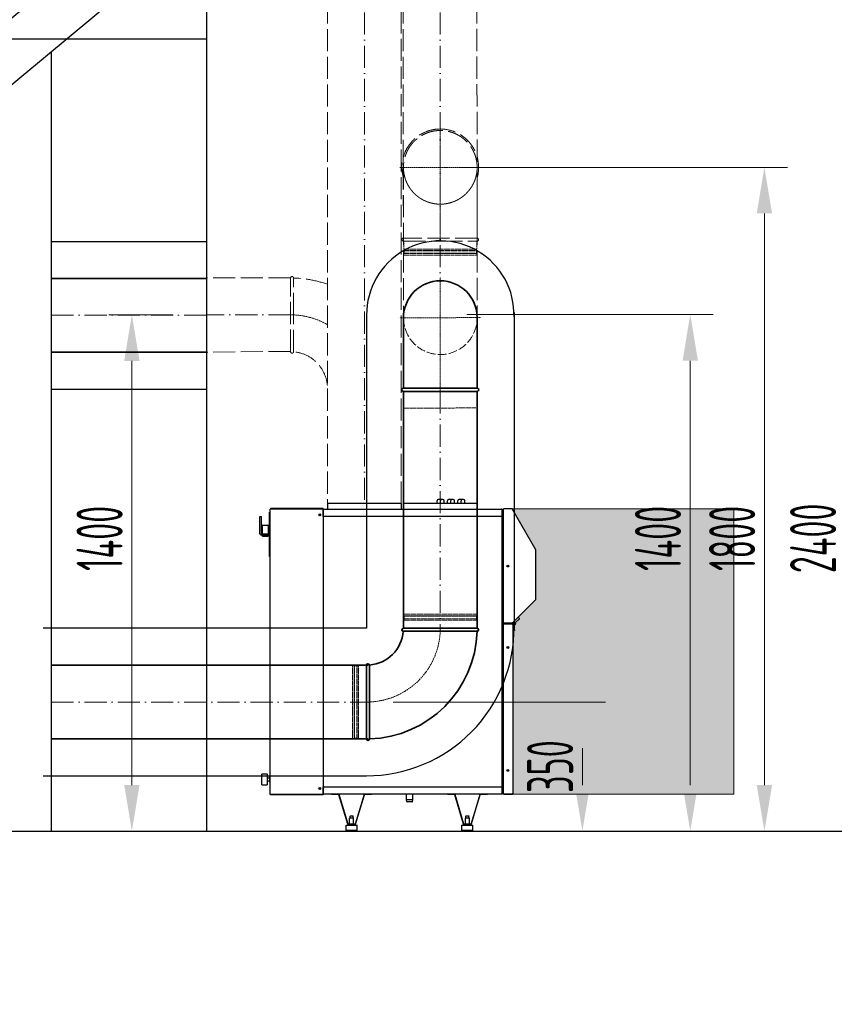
# Model space of a CAD drawing. Header units: millimetres. Extents: x 8221 to 89444, y -105166 to -5578.
# Tile 115 of 118: x 81647 to 83856, y -30358 to -27688. Entities that reach past the tile are written whole.
import ezdxf

# ---------------------------------------------------------------- set-up
doc = ezdxf.new("R2010")
doc.units = ezdxf.units.MM
doc.linetypes.add('ACAD_ISO02W100', pattern=[15, 12, -3])
doc.linetypes.add('ACAD_ISO10W100', pattern=[18, 12, -3, 0, -3])
for name, color, linetype, lineweight in [('UT_KOTY - DIMENZE', 7, 'Continuous', 5), ('VZT_01 SUP (PŘÍVOD) - OBRYS', 5, 'Continuous', 35), ('VZT_02 SUP (PŘÍVOD) - OSA', 5, 'ACAD_ISO10W100', 5), ('VZT_05 ETA (ODVOD) - OBRYS', 6, 'Continuous', 35), ('VZT_06 ETA (ODVOD) - OSA', 6, 'ACAD_ISO10W100', 5), ('VZT_08 ETA (ODVOD) - SKRYTÉ', 6, 'ACAD_ISO02W100', 5), ('VZT_10 ODA (SÁNÍ) - OSA', 3, 'ACAD_ISO10W100', 5), ('VZT_12 ODA (SÁNÍ) - SKRYTÉ', 3, 'ACAD_ISO02W100', 5), ('VZT_13 EHA (VÝFUK) - OBRYS', 14, 'Continuous', 35), ('VZT_14 EHA (VÝFUK) - OSA', 14, 'ACAD_ISO10W100', 5), ('VZT_16 EHA (VÝFUK) - SKRYTÉ', 14, 'ACAD_ISO02W100', 5), ('VZT_21 ZAŘÍZENÍ - OBRYS', 1, 'Continuous', 30), ('VZT_23 ZAŘÍZENÍ - SERVISNÍ PROSTOR', 8, 'Continuous', 5)]:
    doc.layers.add(name, color=color, linetype=linetype, lineweight=lineweight)
doc.layers.add('VZT_07 ETA (ODVOD) - NETISK', color=8, linetype='ACAD_ISO02W100', lineweight=5, plot=False)
doc.layers.add('VZT_15 EHA (VÝFUK) - NETISK', color=8, linetype='ACAD_ISO02W100', lineweight=5, plot=False)
doc.layers.add('VZT_IZOLACE - TEPELNÁ', color=6, linetype='IZOLACE TEPELNA')
doc.styles.add('ISOCP 2.5', font='isocp.shx', dxfattribs={"width": 0.6, "height": 2.5})
doc.styles.get("Standard").update_dxf_attribs({"font": 'arial.ttf'})
doc.linetypes.add('IZOLACE TEPELNA', pattern='A,12.7,-1.5,["T",Standard,S=2.54,R=0,X=0,Y=-1.27],-3', length=17.2)

msp = doc.modelspace()

# ---------------------------------------------------------------- hatches: boundary and pattern name
at = {"layer": 'VZT_23 ZAŘÍZENÍ - SERVISNÍ PROSTOR'}
h = msp.add_hatch(color=256, dxfattribs=at)
h.dxf.hatch_style = 1
h.paths.add_polyline_path([(82984.1, -29788.9), (82984.1, -29323.2), (83046.5, -29260.8), (83046.5, -29125.9), (82984.1, -29014.9), (83584.2, -29014.9), (83584.2, -29788.9)])

# ---------------------------------------------------------------- linework, layer by layer
at = {"color": 8}
for p, q in [((82154.6, -29888.6), (82154.6, -27488.6)), ((82154.6, -27740.8), (81554.9, -27740.8)), ((81732.5, -29888.6), (81732.5, -27775.3)), ((79653.5, -29888.6), (88413.5, -29888.6)), ((79653.5, -29888.6), (88413.5, -29888.6))]:
    msp.add_line(p, q, dxfattribs=at)
msp.add_lwpolyline([(78623.5, -30358.3), (78623.5, -30176.3), (84033.5, -25681.6), (89443.5, -30176.3), (89443.5, -30358.3), (84033.5, -25863.6), (78623.5, -30358.3)], dxfattribs=at)
at = {"layer": 'UT_KOTY - DIMENZE'}
for p, q in [((82837.5, -28088.6), (83729.3, -28088.6)), ((83666.8, -29763.6), (83666.8, -28213.6)), ((82061.9, -28488.6), (81888.4, -28488.6)), ((82859.4, -28488), (83528.1, -28488)), ((81950.9, -29763.6), (81950.9, -28613.6)), ((83465.6, -29763.6), (83465.6, -28613)), ((82659.4, -29538.6), (83235.5, -29538.6)), ((83173, -29763.6), (83173, -29663.6)), ((81900.9, -29888.6), (81888.4, -29888.6)), ((83123, -29888.6), (83110.5, -29888.6)), ((83415.6, -29888.6), (83403.1, -29888.6)), ((83658.6, -29888.6), (83729.3, -29888.6)), ((83836.3, -29888.6), (83823.8, -29888.6))]:
    msp.add_line(p, q, dxfattribs=at)
for points in [[(83645.9, -28213.6), (83687.6, -28213.6), (83666.8, -28088.6)], [(81930.1, -28613.6), (81971.8, -28613.6), (81950.9, -28488.6)], [(83444.8, -28613), (83486.5, -28613), (83465.6, -28488)], [(83152.2, -29663.6), (83193.8, -29663.6), (83173, -29538.6)], [(81930.1, -29763.6), (81971.8, -29763.6), (81950.9, -29888.6)], [(83152.2, -29763.6), (83193.8, -29763.6), (83173, -29888.6)], [(83444.8, -29763.6), (83486.5, -29763.6), (83465.6, -29888.6)], [(83645.9, -29763.6), (83687.6, -29763.6), (83666.8, -29888.6)]]:
    msp.add_solid(points, dxfattribs=at)
at = {"layer": 'VZT_01 SUP (PŘÍVOD) - OBRYS'}
for points in [[(82154.6, -28389.9), (81732.5, -28389.9)], [(82154.6, -28589.9), (81732.5, -28589.9)]]:
    msp.add_lwpolyline(points, dxfattribs=at)
at = {"layer": 'VZT_02 SUP (PŘÍVOD) - OSA', "ltscale": 0.3}
msp.add_line((82381.5, -28488.6), (82381.5, -28488.6), dxfattribs=at)
at = {"layer": 'VZT_02 SUP (PŘÍVOD) - OSA', "ltscale": 5}
msp.add_lwpolyline([(81732.5, -28489.9), (82154.6, -28489.9)], dxfattribs=at)
at = {"layer": 'VZT_02 SUP (PŘÍVOD) - OSA', "ltscale": 0.3}
msp.add_arc((82381.5, -28688.6), 200, 60.0001, 90, dxfattribs=at)
at = {"layer": 'VZT_05 ETA (ODVOD) - OBRYS'}
for p, q in [((82687.5, -29338.6), (82887.5, -29338.6)), ((82787.5, -29346.6), (82887.5, -29346.6)), ((82587.5, -29638.6), (82587.5, -29438.6)), ((82595.5, -29538.5), (82595.5, -29638.6))]:
    msp.add_line(p, q, dxfattribs=at)
for points in [[(82687.5, -28687.3), (82687.5, -28496.3)], [(82887.5, -28687.2), (82887.4, -28496.2)], [(82687.5, -28687.3), (82887.5, -28687.2)], [(82687.5, -28696.3), (82887.5, -28696.2)], [(82687.5, -29338.6), (82687.5, -28696.3)], [(82887.5, -29338.6), (82887.5, -28696.3)], [(82591.5, -29438.6), (81732.5, -29438.6)], [(82591.5, -29638.6), (81732.5, -29638.6)]]:
    msp.add_lwpolyline(points, dxfattribs=at)
for centre, radius, start, end in [((82787.6, -28496.3), 100, 0.0232, 180.0232), ((82687.5, -28691.8), 4.5, 90.0232, 270.0232), ((82887.5, -28691.7), 4.5, 270.0232, 90.0232), ((82687.5, -29342.6), 4, 90, 265.4188), ((82887.5, -29342.6), 4, 270, 90), ((82587.5, -29338.6), 300, 271.5281, 358.4719), ((82587.5, -29338.6), 100, 274.5812, 355.4188), ((82591.5, -29438.6), 4, 4.5812, 180), ((82591.5, -29638.6), 4, 180, 0)]:
    msp.add_arc(centre, radius, start, end, dxfattribs=at)
for points, knots in [([(82687.2, -29346.6), (82687.2, -29346.6), (82689.4, -29346.6), (82698.4, -29346.6), (82705.3, -29346.6), (82723.1, -29346.6), (82733.8, -29346.6), (82757.5, -29346.6), (82770.4, -29346.6), (82784.8, -29346.6), (82786.1, -29346.6), (82787.5, -29346.6)], [315.294186, 315.294186, 315.294186, 315.294186, 351.735982, 351.735982, 390.710875, 390.710875, 429.832624, 429.832624, 468.991563, 468.991563, 473.053633, 473.053633, 473.053633, 473.053633]), ([(82595.5, -29538.5), (82595.5, -29525.9), (82595.5, -29513.4), (82595.5, -29489.5), (82595.5, -29478.4), (82595.5, -29459.6), (82595.5, -29452), (82595.5, -29441.5), (82595.5, -29438.6), (82595.5, -29438.3), (82595.5, -29438.2), (82595.5, -29438.2)], [157.533456, 157.533456, 157.533456, 157.533456, 195.393508, 195.393508, 234.551342, 234.551342, 273.721472, 273.721472, 312.806301, 312.806301, 315.294186, 315.294186, 315.294186, 315.294186])]:
    msp.add_open_spline(points, degree=3, knots=knots, dxfattribs=at)
at = {"layer": 'VZT_06 ETA (ODVOD) - OSA', "ltscale": 0.3}
for points in [[(82787.5, -28496.3), (82787.4, -28386.3)], [(82787.5, -28496.3), (82677.5, -28496.3)], [(82787.5, -28496.3), (82897.5, -28496.2)], [(82787.5, -28696.3), (82787.5, -28496.3)]]:
    msp.add_lwpolyline(points, dxfattribs=at)
at = {"layer": 'VZT_06 ETA (ODVOD) - OSA', "ltscale": 5}
for points in [[(82787.5, -28696.3), (82787.5, -29338.6)], [(81732.5, -29538.6), (82591.5, -29538.6)]]:
    msp.add_lwpolyline(points, dxfattribs=at)
at = {"layer": 'VZT_06 ETA (ODVOD) - OSA', "ltscale": 0.3}
msp.add_lwpolyline([(82787.5, -29338.6), (82787.5, -29338.6, -0.414214), (82587.5, -29538.6), (82587.5, -29538.6)], format="xyb", dxfattribs=at)
at = {"layer": 'VZT_07 ETA (ODVOD) - NETISK', "ltscale": 0.4}
for p, q in [((82687.5, -29305.1), (82887.5, -29305.1)), ((82687.5, -29305.6), (82687.5, -29305.1)), ((82687.5, -29305.6), (82887.5, -29305.6)), ((82687.5, -29312.6), (82887.5, -29312.6)), ((82687.5, -29313.1), (82687.5, -29312.6)), ((82687.5, -29313.1), (82887.5, -29313.1)), ((82688.5, -29300.6), (82886.5, -29300.6)), ((82688.5, -29304.6), (82688.5, -29300.6)), ((82688.5, -29304.6), (82886.5, -29304.6)), ((82688.5, -29316.6), (82886.5, -29316.6)), ((82688.5, -29338.6), (82688.5, -29316.6)), ((82689.5, -29305.1), (82689.5, -29304.6)), ((82689.5, -29312.6), (82689.5, -29305.6)), ((82689.5, -29316.6), (82689.5, -29313.1)), ((82885.5, -29305.1), (82885.5, -29304.6)), ((82885.5, -29312.6), (82885.5, -29305.6)), ((82885.5, -29316.6), (82885.5, -29313.1)), ((82886.5, -29304.6), (82886.5, -29300.6)), ((82886.5, -29338.6), (82886.5, -29316.6)), ((82887.5, -29305.6), (82887.5, -29305.1)), ((82887.5, -29313.1), (82887.5, -29312.6)), ((82549.5, -29439.6), (82549.5, -29637.6)), ((82549.5, -29439.6), (82553.5, -29439.6)), ((82553.5, -29439.6), (82553.5, -29637.6)), ((82553.5, -29440.6), (82554, -29440.6)), ((82554, -29438.6), (82554, -29638.6)), ((82554, -29438.6), (82554.5, -29438.6)), ((82554.5, -29438.6), (82554.5, -29638.6)), ((82554.5, -29440.6), (82561.5, -29440.6)), ((82561.5, -29438.6), (82561.5, -29638.6)), ((82561.5, -29438.6), (82562, -29438.6)), ((82562, -29438.6), (82562, -29638.6)), ((82562, -29440.6), (82565.5, -29440.6)), ((82565.5, -29439.6), (82565.5, -29637.6)), ((82565.5, -29439.6), (82587.5, -29439.6)), ((82549.5, -29637.6), (82553.5, -29637.6)), ((82553.5, -29636.6), (82554, -29636.6)), ((82554.5, -29636.6), (82561.5, -29636.6)), ((82562, -29636.6), (82565.5, -29636.6)), ((82565.5, -29637.6), (82587.5, -29637.6)), ((82554, -29638.6), (82554.5, -29638.6)), ((82561.5, -29638.6), (82562, -29638.6))]:
    msp.add_line(p, q, dxfattribs=at)
msp.add_lwpolyline([(82687.5, -28696.3), (82687.6, -28741.3), (82887.5, -28741.2), (82887.5, -28696.2)], dxfattribs=at)
at = {"layer": 'VZT_08 ETA (ODVOD) - SKRYTÉ', "ltscale": 2}
msp.add_arc((82787.6, -28496.3), 100, 180.0232, 0.0232, dxfattribs=at)
at = {"layer": 'VZT_10 ODA (SÁNÍ) - OSA', "ltscale": 5}
msp.add_line((82581.5, -27488.6), (82581.5, -29000.2), dxfattribs=at)
at = {"layer": 'VZT_10 ODA (SÁNÍ) - OSA', "color": 244, "ltscale": 5}
msp.add_line((82786.8, -27488.6), (82787.6, -28396.3), dxfattribs=at)
at = {"layer": 'VZT_10 ODA (SÁNÍ) - OSA', "color": 5, "ltscale": 5}
msp.add_line((82381.5, -28488.6), (82154.6, -28488.6), dxfattribs=at)
at = {"layer": 'VZT_12 ODA (SÁNÍ) - SKRYTÉ', "ltscale": 5}
for p, q in [((82481.5, -27488.6), (82481.5, -29000.2)), ((82681.5, -29000.2), (82681.5, -27488.6))]:
    msp.add_line(p, q, dxfattribs=at)
at = {"layer": 'VZT_12 ODA (SÁNÍ) - SKRYTÉ', "color": 244, "ltscale": 5}
for p, q in [((82686.8, -27488.9), (82687.5, -28496.3)), ((82886.8, -27488.4), (82887.6, -28496.2)), ((82687.5, -28088.7), (82687.5, -28280.6)), ((82887.5, -28280.6), (82887.5, -28088.7)), ((82887.5, -28280.6), (82687.5, -28280.6)), ((82687.5, -28288.6), (82787.5, -28288.6)), ((82787.5, -28288.6), (82887.5, -28288.6))]:
    msp.add_line(p, q, dxfattribs=at)
at = {"layer": 'VZT_12 ODA (SÁNÍ) - SKRYTÉ', "color": 5, "ltscale": 5}
for p, q in [((82381.5, -28388.6), (82154.6, -28388.6)), ((82381.5, -28588.6), (82381.5, -28388.6)), ((82389.5, -28488.6), (82389.5, -28388.6)), ((82381.5, -28587.6), (82154.6, -28589.9)), ((82381.5, -28587.6), (82359.5, -28587.6))]:
    msp.add_line(p, q, dxfattribs=at)
at = {"layer": 'VZT_12 ODA (SÁNÍ) - SKRYTÉ', "color": 244, "ltscale": 5}
for centre, radius, start, end in [((82787.5, -28088.6), 104, 90, 195.9424), ((82787.5, -28088.6), 104, 344.0576, 90), ((82687.5, -28284.6), 4, 90, 270), ((82887.5, -28284.6), 4, 270, 90)]:
    msp.add_arc(centre, radius, start, end, dxfattribs=at)
at = {"layer": 'VZT_12 ODA (SÁNÍ) - SKRYTÉ', "color": 5, "ltscale": 5}
for centre, radius, start, end in [((82385.5, -28388.6), 4, 0, 180), ((82381.5, -28688.6), 300, 70.5288, 88.4719), ((82385.5, -28588.6), 4, 180, 355.4188), ((82381.5, -28688.6), 100, 4.5812, 85.4188)]:
    msp.add_arc(centre, radius, start, end, dxfattribs=at)
at = {"layer": 'VZT_12 ODA (SÁNÍ) - SKRYTÉ', "color": 244, "ltscale": 5}
msp.add_open_spline([(82887.5, -28088.6), (82887.5, -28087.1), (82887.5, -28085.6), (82887.3, -28082.4), (82887.2, -28080.8), (82886.9, -28077.5), (82886.7, -28075.8), (82886.2, -28072.5), (82885.9, -28070.9), (82885.3, -28067.6), (82884.9, -28065.9), (82884.1, -28062.7), (82883.6, -28061.1), (82882.7, -28057.9), (82882.2, -28056.3), (82881.1, -28053.3), (82880.5, -28051.9), (82879.3, -28049), (82878.7, -28047.6), (82877.3, -28044.6), (82876.6, -28043.2), (82875, -28040.3), (82874.2, -28038.8), (82872.5, -28036), (82871.6, -28034.5), (82869.7, -28031.7), (82868.8, -28030.4), (82866.8, -28027.7), (82865.7, -28026.4), (82863.7, -28023.8), (82862.6, -28022.6), (82860.4, -28020.2), (82859.3, -28019.1), (82857.1, -28016.9), (82856, -28015.8), (82853.6, -28013.6), (82852.4, -28012.6), (82849.9, -28010.5), (82848.5, -28009.4), (82845.9, -28007.4), (82844.5, -28006.5), (82841.7, -28004.6), (82840.3, -28003.7), (82837.4, -28002), (82835.9, -28001.2), (82833, -27999.6), (82831.6, -27998.9), (82828.7, -27997.5), (82827.2, -27996.9), (82824.4, -27995.7), (82822.9, -27995.1), (82819.9, -27994), (82818.3, -27993.5), (82815.2, -27992.6), (82813.6, -27992.1), (82810.3, -27991.3), (82808.7, -27990.9), (82805.4, -27990.3), (82803.7, -27990), (82800.4, -27989.5), (82798.8, -27989.3), (82795.5, -27989), (82793.9, -27988.9), (82790.7, -27988.7), (82789.1, -27988.7), (82787.5, -27988.7), (82786, -27988.7), (82784.4, -27988.7), (82781.2, -27988.9), (82779.6, -27989), (82776.3, -27989.3), (82774.6, -27989.5), (82771.3, -27990), (82769.7, -27990.3), (82766.4, -27990.9), (82764.7, -27991.3), (82761.5, -27992.1), (82759.9, -27992.6), (82756.7, -27993.5), (82755.2, -27994), (82752.2, -27995.1), (82750.7, -27995.7), (82747.8, -27996.9), (82746.4, -27997.5), (82743.5, -27998.9), (82742, -27999.6), (82739.1, -28001.2), (82737.7, -28002), (82734.8, -28003.7), (82733.4, -28004.6), (82730.6, -28006.5), (82729.2, -28007.4), (82726.5, -28009.4), (82725.2, -28010.5), (82722.7, -28012.6), (82721.4, -28013.6), (82719.1, -28015.8), (82717.9, -28016.9), (82715.7, -28019.1), (82714.7, -28020.2), (82712.5, -28022.6), (82711.4, -28023.8), (82709.3, -28026.4), (82708.3, -28027.7), (82706.3, -28030.4), (82705.3, -28031.7), (82703.5, -28034.5), (82702.6, -28036), (82700.8, -28038.8), (82700, -28040.3), (82698.5, -28043.2), (82697.7, -28044.6), (82696.4, -28047.6), (82695.7, -28049), (82694.6, -28051.9), (82694, -28053.3), (82692.9, -28056.3), (82692.4, -28057.9), (82691.4, -28061.1), (82691, -28062.7), (82690.2, -28065.9), (82689.8, -28067.6), (82689.1, -28070.9), (82688.8, -28072.5), (82688.4, -28075.8), (82688.2, -28077.5), (82687.8, -28080.8), (82687.7, -28082.4), (82687.6, -28085.6), (82687.5, -28087.1), (82687.5, -28088.6)], degree=3, knots=[-148.058014, -148.058014, -148.058014, -148.058014, -143.505913, -143.505913, -138.87378, -138.87378, -134.241647, -134.241647, -129.609514, -129.609514, -124.977381, -124.977381, -120.345248, -120.345248, -115.713115, -115.713115, -111.080982, -111.080982, -106.451331, -106.451331, -101.82168, -101.82168, -97.192029, -97.192029, -92.562378, -92.562378, -87.932727, -87.932727, -83.303076, -83.303076, -78.673425, -78.673425, -74.043774, -74.043774, -69.415617, -69.415617, -64.787461, -64.787461, -60.159305, -60.159305, -55.531148, -55.531148, -50.902992, -50.902992, -46.274836, -46.274836, -41.646679, -41.646679, -37.018523, -37.018523, -32.391208, -32.391208, -27.763892, -27.763892, -23.136577, -23.136577, -18.509262, -18.509262, -13.881946, -13.881946, -9.254631, -9.254631, -4.627315, -4.627315, 0, 0, 0, 4.627315, 4.627315, 9.254631, 9.254631, 13.881946, 13.881946, 18.509262, 18.509262, 23.136577, 23.136577, 27.763892, 27.763892, 32.391208, 32.391208, 37.018523, 37.018523, 41.646679, 41.646679, 46.274836, 46.274836, 50.902992, 50.902992, 55.531148, 55.531148, 60.159305, 60.159305, 64.787461, 64.787461, 69.415617, 69.415617, 74.043774, 74.043774, 78.673425, 78.673425, 83.303076, 83.303076, 87.932727, 87.932727, 92.562378, 92.562378, 97.192029, 97.192029, 101.82168, 101.82168, 106.451331, 106.451331, 111.080982, 111.080982, 115.713115, 115.713115, 120.345248, 120.345248, 124.977381, 124.977381, 129.609514, 129.609514, 134.241647, 134.241647, 138.87378, 138.87378, 143.505913, 143.505913, 148.058014, 148.058014, 148.058014, 148.058014], dxfattribs=at)
at = {"layer": 'VZT_12 ODA (SÁNÍ) - SKRYTÉ', "color": 5, "ltscale": 5}
msp.add_open_spline([(82389.5, -28588.9), (82389.5, -28588.9), (82389.5, -28586.7), (82389.5, -28577.7), (82389.5, -28570.8), (82389.5, -28553), (82389.5, -28542.3), (82389.5, -28518.6), (82389.5, -28505.7), (82389.5, -28491.4), (82389.5, -28490), (82389.5, -28488.6)], degree=3, knots=[315.294186, 315.294186, 315.294186, 315.294186, 351.735982, 351.735982, 390.710875, 390.710875, 429.832624, 429.832624, 468.991563, 468.991563, 473.053633, 473.053633, 473.053633, 473.053633], dxfattribs=at)
at = {"layer": 'VZT_13 EHA (VÝFUK) - OBRYS'}
for points in [[(82687.5, -28088.6), (82687.5, -28088.7), (82687.5, -28088.7), (82687.5, -28088.7)], [(82887.5, -28088.7), (82887.5, -28088.7), (82887.5, -28088.7), (82887.5, -28088.6)]]:
    msp.add_open_spline(points, degree=3, dxfattribs=at)
at = {"layer": 'VZT_14 EHA (VÝFUK) - OSA', "ltscale": 0.3}
for p, q in [((82787.5, -28288.6), (82787.5, -27974.6)), ((82677.5, -28088.6), (82897.5, -28088.6))]:
    msp.add_line(p, q, dxfattribs=at)
at = {"layer": 'VZT_15 EHA (VÝFUK) - NETISK', "ltscale": 0.4}
for p, q in [((82688.5, -28310.6), (82688.5, -28288.6)), ((82886.5, -28310.6), (82886.5, -28288.6)), ((82787.5, -28314.1), (82687.5, -28314.1)), ((82687.5, -28314.6), (82687.5, -28314.1)), ((82787.5, -28314.6), (82687.5, -28314.6)), ((82787.5, -28321.6), (82687.5, -28321.6)), ((82687.5, -28322.1), (82687.5, -28321.6)), ((82787.5, -28322.1), (82687.5, -28322.1)), ((82787.5, -28310.6), (82688.5, -28310.6)), ((82787.5, -28322.6), (82688.5, -28322.6)), ((82688.5, -28326.6), (82688.5, -28322.6)), ((82787.5, -28326.6), (82688.5, -28326.6)), ((82689.5, -28314.1), (82689.5, -28310.6)), ((82689.5, -28321.6), (82689.5, -28314.6)), ((82689.5, -28322.6), (82689.5, -28322.1)), ((82886.5, -28310.6), (82787.5, -28310.6)), ((82887.5, -28314.1), (82787.5, -28314.1)), ((82887.5, -28314.6), (82787.5, -28314.6)), ((82887.5, -28321.6), (82787.5, -28321.6)), ((82887.5, -28322.1), (82787.5, -28322.1)), ((82886.5, -28322.6), (82787.5, -28322.6)), ((82886.5, -28326.6), (82787.5, -28326.6)), ((82885.5, -28314.1), (82885.5, -28310.6)), ((82885.5, -28321.6), (82885.5, -28314.6)), ((82885.5, -28322.6), (82885.5, -28322.1)), ((82886.5, -28326.6), (82886.5, -28322.6)), ((82887.5, -28314.6), (82887.5, -28314.1)), ((82887.5, -28322.1), (82887.5, -28321.6))]:
    msp.add_line(p, q, dxfattribs=at)
at = {"layer": 'VZT_16 EHA (VÝFUK) - SKRYTÉ', "ltscale": 0.1}
msp.add_open_spline([(82887.5, -28088.5), (82887.5, -28090), (82887.5, -28091.6), (82887.3, -28094.7), (82887.2, -28096.4), (82886.9, -28099.7), (82886.7, -28101.3), (82886.2, -28104.6), (82885.9, -28106.3), (82885.3, -28109.6), (82884.9, -28111.2), (82884.1, -28114.5), (82883.6, -28116.1), (82882.7, -28119.2), (82882.2, -28120.8), (82881.1, -28123.8), (82880.5, -28125.3), (82879.3, -28128.1), (82878.7, -28129.6), (82877.3, -28132.5), (82876.6, -28133.9), (82875, -28136.9), (82874.2, -28138.3), (82872.5, -28141.2), (82871.6, -28142.6), (82869.7, -28145.4), (82868.8, -28146.8), (82866.8, -28149.5), (82865.7, -28150.8), (82863.7, -28153.3), (82862.6, -28154.6), (82860.4, -28156.9), (82859.3, -28158.1), (82857.1, -28160.3), (82856, -28161.3), (82853.6, -28163.5), (82852.4, -28164.6), (82849.9, -28166.7), (82848.5, -28167.7), (82845.9, -28169.7), (82844.5, -28170.7), (82841.7, -28172.5), (82840.3, -28173.4), (82837.4, -28175.2), (82835.9, -28176), (82833, -28177.5), (82831.6, -28178.3), (82828.7, -28179.6), (82827.2, -28180.3), (82824.4, -28181.4), (82822.9, -28182), (82819.9, -28183.1), (82818.3, -28183.6), (82815.2, -28184.6), (82813.6, -28185), (82810.3, -28185.8), (82808.7, -28186.2), (82805.4, -28186.9), (82803.7, -28187.2), (82800.4, -28187.6), (82798.8, -28187.8), (82795.5, -28188.2), (82793.9, -28188.3), (82790.7, -28188.4), (82789.1, -28188.5), (82787.5, -28188.5), (82786, -28188.5), (82784.4, -28188.4), (82781.2, -28188.3), (82779.6, -28188.2), (82776.3, -28187.8), (82774.6, -28187.6), (82771.3, -28187.2), (82769.7, -28186.9), (82766.4, -28186.2), (82764.7, -28185.8), (82761.5, -28185), (82759.9, -28184.6), (82756.7, -28183.6), (82755.2, -28183.1), (82752.2, -28182), (82750.7, -28181.4), (82747.8, -28180.3), (82746.4, -28179.6), (82743.5, -28178.3), (82742, -28177.5), (82739.1, -28176), (82737.7, -28175.2), (82734.8, -28173.4), (82733.4, -28172.5), (82730.6, -28170.7), (82729.2, -28169.7), (82726.5, -28167.7), (82725.2, -28166.7), (82722.7, -28164.6), (82721.4, -28163.5), (82719.1, -28161.3), (82717.9, -28160.3), (82715.7, -28158.1), (82714.7, -28156.9), (82712.5, -28154.6), (82711.4, -28153.3), (82709.3, -28150.8), (82708.3, -28149.5), (82706.3, -28146.8), (82705.3, -28145.4), (82703.5, -28142.6), (82702.6, -28141.2), (82700.8, -28138.3), (82700, -28136.9), (82698.5, -28133.9), (82697.7, -28132.5), (82696.4, -28129.6), (82695.7, -28128.1), (82694.6, -28125.3), (82694, -28123.8), (82692.9, -28120.8), (82692.4, -28119.2), (82691.4, -28116.1), (82691, -28114.5), (82690.2, -28111.2), (82689.8, -28109.6), (82689.1, -28106.3), (82688.8, -28104.6), (82688.4, -28101.3), (82688.2, -28099.7), (82687.8, -28096.4), (82687.7, -28094.7), (82687.6, -28091.6), (82687.5, -28090), (82687.5, -28088.5)], degree=3, knots=[-148.058014, -148.058014, -148.058014, -148.058014, -143.505913, -143.505913, -138.87378, -138.87378, -134.241647, -134.241647, -129.609514, -129.609514, -124.977381, -124.977381, -120.345248, -120.345248, -115.713115, -115.713115, -111.080982, -111.080982, -106.451331, -106.451331, -101.82168, -101.82168, -97.192029, -97.192029, -92.562378, -92.562378, -87.932727, -87.932727, -83.303076, -83.303076, -78.673425, -78.673425, -74.043774, -74.043774, -69.415617, -69.415617, -64.787461, -64.787461, -60.159305, -60.159305, -55.531148, -55.531148, -50.902992, -50.902992, -46.274836, -46.274836, -41.646679, -41.646679, -37.018523, -37.018523, -32.391208, -32.391208, -27.763892, -27.763892, -23.136577, -23.136577, -18.509262, -18.509262, -13.881946, -13.881946, -9.254631, -9.254631, -4.627315, -4.627315, 0, 0, 0, 4.627315, 4.627315, 9.254631, 9.254631, 13.881946, 13.881946, 18.509262, 18.509262, 23.136577, 23.136577, 27.763892, 27.763892, 32.391208, 32.391208, 37.018523, 37.018523, 41.646679, 41.646679, 46.274836, 46.274836, 50.902992, 50.902992, 55.531148, 55.531148, 60.159305, 60.159305, 64.787461, 64.787461, 69.415617, 69.415617, 74.043774, 74.043774, 78.673425, 78.673425, 83.303076, 83.303076, 87.932727, 87.932727, 92.562378, 92.562378, 97.192029, 97.192029, 101.82168, 101.82168, 106.451331, 106.451331, 111.080982, 111.080982, 115.713115, 115.713115, 120.345248, 120.345248, 124.977381, 124.977381, 129.609514, 129.609514, 134.241647, 134.241647, 138.87378, 138.87378, 143.505913, 143.505913, 148.058014, 148.058014, 148.058014, 148.058014], dxfattribs=at)
at = {"layer": 'VZT_21 ZAŘÍZENÍ - OBRYS'}
for p, q in [((82778.9, -29000.2), (82778.9, -28993.3)), ((82788.4, -28989.3), (82783, -28989.3)), ((82788.3, -29000.2), (82788.3, -28993.3)), ((82794, -28989.3), (82788.4, -28989.3)), ((82794.1, -28989.3), (82794, -28989.3)), ((82797.9, -29000.2), (82797.9, -28993.3)), ((82798.1, -29000.2), (82798.1, -28993.3)), ((82806.9, -29000.2), (82806.9, -28993.3)), ((82816.4, -28989.3), (82811, -28989.3)), ((82816.3, -29000.2), (82816.3, -28993.3)), ((82822, -28989.3), (82816.4, -28989.3)), ((82822.1, -28989.3), (82822, -28989.3)), ((82825.9, -29000.2), (82825.9, -28993.3)), ((82826.1, -29000.2), (82826.1, -28993.3)), ((82834.9, -29000.2), (82834.9, -28993.3)), ((82844.4, -28989.3), (82839, -28989.3)), ((82844.3, -29000.2), (82844.3, -28993.3)), ((82850, -28989.3), (82844.4, -28989.3)), ((82850.1, -28989.3), (82850, -28989.3)), ((82853.9, -29000.2), (82853.9, -28993.3)), ((82854.1, -29000.2), (82854.1, -28993.3)), ((82324.5, -29024.1), (82326.5, -29024.1)), ((82324.5, -29144.1), (82324.5, -29024.1)), ((82326.5, -29788.4), (82326.5, -29015.8)), ((82469.5, -29014.1), (82328.2, -29014.1)), ((82328.2, -29015), (82328.2, -29014.1)), ((82328.2, -29015), (82469.5, -29015)), ((82469.5, -29015.1), (82328.2, -29015.1)), ((82352.4, -29015.1), (82352.4, -29015)), ((82469.5, -29015), (82469.5, -29014.1)), ((82469.5, -29015.1), (82469.5, -29789.1)), ((82469.5, -29015.3), (82469.7, -29015.3)), ((82469.7, -29016.2), (82469.5, -29016.2)), ((82469.5, -29018.2), (82469.7, -29018.2)), ((82469.7, -29015.3), (82953.7, -29015.3)), ((82469.7, -29015.3), (82469.7, -29017)), ((82469.7, -29035.3), (82469.7, -29017)), ((82681.5, -29000.2), (82481.5, -29000.2)), ((82481.5, -29000.2), (82481.5, -29015.3)), ((82681.5, -29000.2), (82681.5, -29015.3)), ((82887.5, -29000.2), (82687.5, -29000.2)), ((82687.5, -29000.2), (82687.5, -29015.3)), ((82887.5, -29000.2), (82887.5, -29015.3)), ((82954.4, -29017), (82954.4, -29035.3)), ((82954.4, -29018.2), (82954.5, -29018.2)), ((82954.5, -29017), (82954.5, -29035.3)), ((82954.5, -29017), (82955.4, -29017)), ((82955.4, -29035.3), (82955.4, -29017)), ((82957.5, -29018.9), (82955.4, -29018.9)), ((82957.5, -29321.9), (82957.5, -29017.3)), ((82958.2, -29016.5), (82959, -29016.5)), ((82958.2, -29323.5), (82958.2, -29016.5)), ((82959.1, -29015.8), (82959, -29015.8)), ((82959, -29016.5), (82959, -29015.8)), ((82959, -29016.5), (82959.1, -29016.5)), ((82959.1, -29016.6), (82959, -29016.6)), ((82982.4, -29014.9), (82959.1, -29014.9)), ((82959.1, -29015.8), (82959.1, -29014.9)), ((82959.1, -29323.9), (82959.1, -29015.9)), ((82298, -29082.3), (82298, -29035.1)), ((82298, -29035.1), (82302.5, -29035.1)), ((82302.5, -29082.3), (82302.5, -29035.1)), ((82954.4, -29035.3), (82469.7, -29035.3)), ((82954.5, -29035.3), (82954.5, -29768.9)), ((82954.5, -29035.3), (82955.4, -29035.3)), ((82305.5, -29083.1), (82305.5, -29059.6)), ((82306, -29059.1), (82320, -29059.1)), ((82320.5, -29059.6), (82320.5, -29083.1)), ((82320.5, -29070.1), (82323, -29070.1)), ((82321, -29074.1), (82321, -29082.3)), ((82321, -29074.1), (82323, -29074.1)), ((82323, -29074.1), (82323, -29066.6)), ((82324.5, -29066.6), (82323, -29066.6)), ((82323, -29082.3), (82323, -29074.1)), ((82300.8, -29085.1), (82320.2, -29085.1)), ((82320.2, -29083.1), (82303.3, -29083.1)), ((82305.5, -29088.6), (82305.5, -29085.1)), ((82306, -29089.1), (82320, -29089.1)), ((82320.5, -29078.1), (82321, -29078.1)), ((82320.5, -29085.1), (82320.5, -29088.6)), ((82324.5, -29081.6), (82323, -29081.6)), ((82324.5, -29144.1), (82326.5, -29144.1)), ((82991.7, -29323.3), (83001.4, -29313.5)), ((83002.6, -29312.3), (82998.8, -29308.5)), ((83002.1, -29312.8), (83001.4, -29313.5)), ((83002.1, -29312.8), (83002.6, -29312.3)), ((82957.9, -29322.9), (82954.5, -29322.9)), ((82957.5, -29324.9), (82954.5, -29324.9)), ((82954.5, -29325.9), (82957.5, -29325.9)), ((82959.1, -29325.9), (82954.5, -29325.9)), ((82957.5, -29321.9), (82957.5, -29324.9)), ((82957.5, -29328.6), (82957.5, -29325.9)), ((82957.5, -29786.2), (82957.5, -29328.6)), ((82958.2, -29323.5), (82959.1, -29323.5)), ((82959, -29327.8), (82958.2, -29327.8)), ((82958.2, -29327.8), (82958.2, -29787.8)), ((82959.1, -29322.6), (82959, -29322.6)), ((82959, -29322.7), (82959.1, -29322.7)), ((82959, -29322.7), (82959, -29323.4)), ((82959.1, -29323.4), (82959, -29323.4)), ((82959.1, -29327.1), (82959, -29327.1)), ((82959, -29327.8), (82959, -29327.1)), ((82959, -29327.8), (82959.1, -29327.8)), ((82959.1, -29327.9), (82959, -29327.9)), ((82959.1, -29323.9), (82982.4, -29323.9)), ((82959.1, -29324), (82959.1, -29324.9)), ((82959.1, -29324), (82982.4, -29324)), ((82959.1, -29324.9), (82982.4, -29324.9)), ((82982.4, -29325.9), (82959.1, -29325.9)), ((82959.1, -29326.8), (82959.1, -29325.9)), ((82959.1, -29326.8), (82982.4, -29326.8)), ((82959.1, -29326.9), (82982.4, -29326.9)), ((82959.1, -29787.9), (82959.1, -29326.9)), ((82963.5, -29324), (82963.5, -29323.9)), ((82963.5, -29325.9), (82963.5, -29324.9)), ((82982.4, -29324.9), (82982.4, -29324)), ((82982.4, -29326.8), (82982.4, -29325.9)), ((82984.1, -29325.4), (82984.1, -29323.2)), ((82984.1, -29327.6), (82984.1, -29325.4)), ((82984.1, -29327.6), (82984.1, -29787.2)), ((82984.1, -29329.4), (82989.1, -29329.4)), ((82989.1, -29343.2), (82989.1, -29329.4)), ((82989.1, -29343.2), (82989.1, -29344.2)), ((82989.1, -29344.9), (82989.1, -29344.2)), ((82991, -29322.6), (82991.7, -29323.3)), ((82989.1, -29344.9), (82984.1, -29344.9)), ((82303, -29762.9), (82303, -29733.9)), ((82303.5, -29733.4), (82317.5, -29733.4)), ((82318, -29733.9), (82318, -29762.9)), ((82318, -29744.4), (82325, -29744.4)), ((82325, -29755.9), (82325, -29740.9)), ((82326.5, -29740.9), (82325, -29740.9)), ((82303.5, -29763.4), (82317.5, -29763.4)), ((82318, -29752.4), (82325, -29752.4)), ((82326.5, -29755.9), (82325, -29755.9)), ((82469.7, -29787.2), (82469.7, -29768.9)), ((82469.7, -29768.9), (82954.4, -29768.9)), ((82954.4, -29768.9), (82954.4, -29787.2)), ((82955.4, -29768.9), (82954.5, -29768.9)), ((82954.5, -29768.9), (82954.5, -29787.2)), ((82955.4, -29787.2), (82955.4, -29768.9)), ((82327.7, -29789), (82327.9, -29789)), ((82469.5, -29789.1), (82328.2, -29789.1)), ((82328.2, -29789.2), (82469.5, -29789.2)), ((82328.2, -29789.2), (82328.2, -29790.1)), ((82469.5, -29790.1), (82328.2, -29790.1)), ((82469.7, -29786), (82469.5, -29786)), ((82469.5, -29788), (82469.7, -29788)), ((82469.7, -29788.9), (82469.5, -29788.9)), ((82469.5, -29789.2), (82469.5, -29790.1)), ((82469.7, -29787.2), (82469.7, -29788.9)), ((82953.7, -29788.9), (82469.7, -29788.9)), ((82492.7, -29789.8), (82492.7, -29788.9)), ((82511.8, -29789.8), (82492.7, -29789.8)), ((82536.5, -29870.1), (82512.4, -29790.2)), ((82537.2, -29869.6), (82513.2, -29789.8)), ((82580.7, -29789.8), (82556.7, -29869.6)), ((82557.4, -29870.1), (82581.5, -29790.2)), ((82601.2, -29789.8), (82582.2, -29789.8)), ((82601.2, -29789.8), (82601.2, -29788.9)), ((82695.9, -29804.1), (82695.9, -29788.9)), ((82713.1, -29804.1), (82713.1, -29788.9)), ((82807, -29789.8), (82807, -29788.9)), ((82826, -29789.8), (82807, -29789.8)), ((82850.7, -29870.1), (82826.7, -29790.2)), ((82851.5, -29869.6), (82827.5, -29789.8)), ((82894.9, -29789.8), (82870.9, -29869.6)), ((82871.7, -29870.1), (82895.7, -29790.2)), ((82915.4, -29789.8), (82896.4, -29789.8)), ((82915.4, -29789.8), (82915.4, -29788.9)), ((82954.4, -29786), (82954.5, -29786)), ((82954.5, -29787.2), (82955.4, -29787.2)), ((82955.4, -29784.9), (82957.5, -29784.9)), ((82959.1, -29787.8), (82958.2, -29787.8)), ((82959.1, -29786.9), (82959, -29786.9)), ((82959, -29787), (82959.1, -29787)), ((82959, -29787), (82959, -29787.7)), ((82959.1, -29787.7), (82959, -29787.7)), ((82959.1, -29787.9), (82982.4, -29787.9)), ((82959.1, -29788), (82959.1, -29788.9)), ((82959.1, -29788), (82982.4, -29788)), ((82959.1, -29788.9), (82982.4, -29788.9)), ((82982.4, -29788.9), (82982.4, -29788)), ((82983, -29787.8), (82982.8, -29787.8)), ((82713.1, -29804.1), (82695.9, -29804.1)), ((82696.8, -29808.5), (82695.9, -29804.1)), ((82711.5, -29809.1), (82697.6, -29809.1)), ((82712.3, -29808.5), (82713.1, -29804.1)), ((82543.5, -29847.4), (82543, -29847.9)), ((82551, -29847.9), (82543, -29847.9)), ((82543, -29852.9), (82543, -29847.9)), ((82543.5, -29847.4), (82550.5, -29847.4)), ((82550.5, -29847.4), (82551, -29847.9)), ((82551, -29852.9), (82551, -29847.9)), ((82857.7, -29847.4), (82857.2, -29847.9)), ((82865.2, -29847.9), (82857.2, -29847.9)), ((82857.2, -29852.9), (82857.2, -29847.9)), ((82857.7, -29847.4), (82864.7, -29847.4)), ((82864.7, -29847.4), (82865.2, -29847.9)), ((82865.2, -29852.9), (82865.2, -29847.9)), ((82532, -29886.9), (82532, -29872.9)), ((82532.5, -29872.4), (82561.5, -29872.4)), ((82556, -29870), (82537.9, -29870)), ((82537.9, -29870.9), (82556, -29870.9)), ((82539.5, -29870.9), (82539.5, -29872.4)), ((82542.3, -29852.9), (82541.5, -29853.7)), ((82552.4, -29853.7), (82541.5, -29853.7)), ((82541.5, -29870), (82541.5, -29853.7)), ((82542.3, -29852.9), (82551.6, -29852.9)), ((82551.6, -29852.9), (82552.4, -29853.7)), ((82552.4, -29870), (82552.4, -29853.7)), ((82554.5, -29870.9), (82554.5, -29872.4)), ((82562, -29886.9), (82562, -29872.9)), ((82846.2, -29886.9), (82846.2, -29872.9)), ((82846.7, -29872.4), (82875.7, -29872.4)), ((82870.2, -29870), (82852.2, -29870)), ((82852.2, -29870.9), (82870.2, -29870.9)), ((82853.7, -29870.9), (82853.7, -29872.4)), ((82856.6, -29852.9), (82855.8, -29853.7)), ((82866.7, -29853.7), (82855.8, -29853.7)), ((82855.8, -29870), (82855.8, -29853.7)), ((82856.6, -29852.9), (82865.9, -29852.9)), ((82865.9, -29852.9), (82866.7, -29853.7)), ((82866.7, -29870), (82866.7, -29853.7)), ((82868.7, -29870.9), (82868.7, -29872.4)), ((82876.2, -29886.9), (82876.2, -29872.9)), ((82561.5, -29887.4), (82532.5, -29887.4)), ((82875.7, -29887.4), (82846.7, -29887.4))]:
    msp.add_line(p, q, dxfattribs=at)
msp.add_lwpolyline([(82984.1, -29323.2), (83046.5, -29260.8), (83046.5, -29125.9), (82982.4, -29014.9)], dxfattribs=at)
for centre, radius in [((82460.5, -29031.1), 2.5), ((82460.5, -29031.1), 2.15), ((82970.8, -29169.9), 2.5), ((82970.8, -29169.9), 2.15), ((82988.1, -29325.4), 1.5), ((82970.8, -29390.9), 2.5), ((82970.8, -29390.9), 2.15), ((82970.8, -29723.9), 2.5), ((82970.8, -29723.9), 2.15), ((82460.5, -29773.1), 2.5), ((82460.5, -29773.1), 2.15)]:
    msp.add_circle(centre, radius, dxfattribs=at)
for centre, radius, start, end in [((82306, -29059.6), 0.5, 90, 180), ((82320, -29059.6), 0.5, 0, 90), ((82300.8, -29082.3), 2.8, 180, 270), ((82303.3, -29082.3), 0.8, 180, 270), ((82306, -29088.6), 0.5, 180, 270), ((82320, -29088.6), 0.5, 270, 0), ((82320.2, -29082.3), 2.8, 270, 0), ((82320.2, -29082.3), 0.8, 270, 0), ((82988.1, -29325.4), 4, 135, 45), ((82303.5, -29733.9), 0.5, 90, 180), ((82317.5, -29733.9), 0.5, 0, 90), ((82303.5, -29762.9), 0.5, 180, 270), ((82317.5, -29762.9), 0.5, 270, 0), ((82511.8, -29790.6), 1.7, 30, 90), ((82511.8, -29790.6), 0.8, 30, 90), ((82582.2, -29790.6), 1.7, 90, 150), ((82582.2, -29790.6), 0.8, 90, 150), ((82826, -29790.6), 1.7, 30, 90), ((82826, -29790.6), 0.8, 30, 90), ((82896.4, -29790.6), 1.7, 90, 150), ((82896.4, -29790.6), 0.8, 90, 150), ((82697.6, -29808.3), 0.8, 191.3099, 270), ((82711.5, -29808.3), 0.8, 270, 348.6901), ((82532.5, -29872.9), 0.5, 90, 180), ((82537.9, -29869.2), 1.7, 210, 270), ((82537.9, -29869.2), 0.8, 210, 270), ((82556, -29869.2), 0.8, 270, 330), ((82556, -29869.2), 1.7, 270, 330), ((82561.5, -29872.9), 0.5, 0, 90), ((82846.7, -29872.9), 0.5, 90, 180), ((82852.2, -29869.2), 1.7, 210, 270), ((82852.2, -29869.2), 0.8, 210, 270), ((82870.2, -29869.2), 0.8, 270, 330), ((82870.2, -29869.2), 1.7, 270, 330), ((82875.7, -29872.9), 0.5, 0, 90), ((82532.5, -29886.9), 0.5, 180, 270), ((82561.5, -29886.9), 0.5, 270, 0), ((82846.7, -29886.9), 0.5, 180, 270), ((82875.7, -29886.9), 0.5, 270, 0)]:
    msp.add_arc(centre, radius, start, end, dxfattribs=at)
for centre, major_axis, ratio, start_param, end_param in [((82783, -28993.3), (4.04, 0), 0.989506, 1.570796, 3.141593), ((82788.4, -28993.3), (0, 4), 0.021558, 0, 1.570796), ((82794, -28993.3), (0, 4), 0.989046, 4.712389, 6.283185), ((82794.1, -28993.3), (-4.04, 0), 0.989506, 3.141593, 4.712389), ((82811, -28993.3), (4.04, 0), 0.989506, 1.570796, 3.141593), ((82816.4, -28993.3), (0, 4), 0.021558, 0, 1.570796), ((82822, -28993.3), (0, 4), 0.989046, 4.712389, 6.283185), ((82822.1, -28993.3), (-4.04, 0), 0.989506, 3.141593, 4.712389), ((82839, -28993.3), (4.04, 0), 0.989506, 1.570796, 3.141593), ((82844.4, -28993.3), (0, 4), 0.021558, 0, 1.570796), ((82850, -28993.3), (0, 4), 0.989046, 4.712389, 6.283185), ((82850.1, -28993.3), (-4.04, 0), 0.989506, 3.141593, 4.712389)]:
    msp.add_ellipse(centre, major_axis=major_axis, ratio=ratio, start_param=start_param, end_param=end_param, dxfattribs=at)
for points, knots in [([(82328.2, -29014.1), (82327.6, -29014.1), (82326.9, -29014.6), (82326.7, -29015.2), (82326.6, -29015.4), (82326.5, -29015.6), (82326.5, -29015.8)], [-1, -1, -1, -1, -0.246936, -0.246936, -0.246936, 0, 0, 0, 0]), ([(82327.6, -29015.3), (82327.2, -29015.4), (82326.8, -29015.5), (82326.7, -29015.6), (82326.6, -29015.7), (82326.5, -29015.8), (82326.5, -29015.8)], [-0.7752376, -0.7752376, -0.7752376, -0.7752376, -0.2469362, -0.2469362, -0.2469362, 0, 0, 0, 0]), ([(82327.7, -29015.3), (82327.8, -29015.1), (82327.9, -29015), (82328.1, -29015), (82328.2, -29015), (82328.2, -29015), (82328.2, -29015)], [0.4745945, 0.4745945, 0.4745945, 0.4745945, 0.9092253, 0.9092253, 0.9092253, 1, 1, 1, 1]), ([(82955.4, -29017), (82955.4, -29016.3), (82955, -29015.7), (82954.4, -29015.4), (82954.2, -29015.4), (82954, -29015.3), (82953.7, -29015.3)], [-1, -1, -1, -1, -0.246936, -0.246936, -0.246936, 0, 0, 0, 0]), ([(82954.3, -29016.4), (82954.2, -29016), (82954, -29015.6), (82953.9, -29015.4), (82953.9, -29015.4), (82953.8, -29015.3), (82953.7, -29015.3)], [-0.7752376, -0.7752376, -0.7752376, -0.7752376, -0.2469362, -0.2469362, -0.2469362, 0, 0, 0, 0]), ([(82954.3, -29016.4), (82954.4, -29016.6), (82954.5, -29016.7), (82954.5, -29016.9), (82954.5, -29016.9), (82954.5, -29017), (82954.5, -29017)], [0.4745945, 0.4745945, 0.4745945, 0.4745945, 0.9092253, 0.9092253, 0.9092253, 1, 1, 1, 1]), ([(82959, -29015.8), (82958.4, -29015.8), (82957.8, -29016.2), (82957.6, -29016.8), (82957.6, -29017), (82957.5, -29017.1), (82957.5, -29017.3)], [-1, -1, -1, -1, -0.223, -0.223, -0.223, 0, 0, 0, 0]), ([(82958.2, -29016.9), (82958, -29017), (82957.7, -29017.1), (82957.6, -29017.2), (82957.6, -29017.2), (82957.5, -29017.3), (82957.5, -29017.3)], [-0.6418783, -0.6418783, -0.6418783, -0.6418783, -0.2229997, -0.2229997, -0.2229997, 0, 0, 0, 0]), ([(82958.2, -29323.2), (82958, -29323), (82957.7, -29322.7), (82957.6, -29322.4), (82957.6, -29322.3), (82957.5, -29322.1), (82957.5, -29321.9)], [-0.6418783, -0.6418783, -0.6418783, -0.6418783, -0.2229997, -0.2229997, -0.2229997, 0, 0, 0, 0]), ([(82958.2, -29322.4), (82958, -29322.3), (82957.7, -29322.2), (82957.6, -29322.1), (82957.6, -29322), (82957.5, -29322), (82957.5, -29321.9)], [-0.6418783, -0.6418783, -0.6418783, -0.6418783, -0.2229997, -0.2229997, -0.2229997, 0, 0, 0, 0]), ([(82959, -29327.1), (82958.4, -29327.1), (82957.8, -29327.5), (82957.6, -29328.1), (82957.6, -29328.3), (82957.5, -29328.4), (82957.5, -29328.6)], [-1, -1, -1, -1, -0.223, -0.223, -0.223, 0, 0, 0, 0]), ([(82958.2, -29328.2), (82958, -29328.3), (82957.7, -29328.4), (82957.6, -29328.5), (82957.6, -29328.5), (82957.5, -29328.6), (82957.5, -29328.6)], [-0.6418783, -0.6418783, -0.6418783, -0.6418783, -0.2229997, -0.2229997, -0.2229997, 0, 0, 0, 0]), ([(82982.4, -29324.9), (82983.1, -29324.9), (82983.8, -29324.5), (82984, -29323.9), (82984.1, -29323.7), (82984.1, -29323.4), (82984.1, -29323.2)], [-1, -1, -1, -1, -0.246936, -0.246936, -0.246936, 0, 0, 0, 0]), ([(82983, -29323.8), (82982.9, -29323.9), (82982.7, -29324), (82982.6, -29324), (82982.5, -29324), (82982.5, -29324), (82982.4, -29324)], [0.4745945, 0.4745945, 0.4745945, 0.4745945, 0.9092253, 0.9092253, 0.9092253, 1, 1, 1, 1]), ([(82982.4, -29325.9), (82983.1, -29325.9), (82983.8, -29326.4), (82984, -29327), (82984.1, -29327.2), (82984.1, -29327.4), (82984.1, -29327.6)], [-1, -1, -1, -1, -0.246936, -0.246936, -0.246936, 0, 0, 0, 0]), ([(82983, -29327.1), (82982.9, -29326.9), (82982.7, -29326.8), (82982.6, -29326.8), (82982.5, -29326.8), (82982.5, -29326.8), (82982.4, -29326.8)], [0.4745945, 0.4745945, 0.4745945, 0.4745945, 0.9092253, 0.9092253, 0.9092253, 1, 1, 1, 1]), ([(82983, -29323.8), (82983.5, -29323.6), (82983.8, -29323.5), (82984, -29323.4), (82984.1, -29323.3), (82984.1, -29323.3), (82984.1, -29323.2)], [-0.7752376, -0.7752376, -0.7752376, -0.7752376, -0.2469362, -0.2469362, -0.2469362, 0, 0, 0, 0]), ([(82983, -29327.1), (82983.5, -29327.2), (82983.8, -29327.3), (82984, -29327.4), (82984.1, -29327.5), (82984.1, -29327.6), (82984.1, -29327.6)], [-0.7752376, -0.7752376, -0.7752376, -0.7752376, -0.2469362, -0.2469362, -0.2469362, 0, 0, 0, 0]), ([(82328.2, -29790.1), (82327.6, -29790.1), (82326.9, -29789.7), (82326.7, -29789.1), (82326.6, -29788.9), (82326.5, -29788.6), (82326.5, -29788.4)], [-1, -1, -1, -1, -0.2469362, -0.2469362, -0.2469362, 0, 0, 0, 0]), ([(82327.6, -29789), (82327.2, -29788.8), (82326.8, -29788.7), (82326.7, -29788.6), (82326.6, -29788.5), (82326.5, -29788.5), (82326.5, -29788.4)], [-0.7752376, -0.7752376, -0.7752376, -0.7752376, -0.2469362, -0.2469362, -0.2469362, 0, 0, 0, 0]), ([(82327.7, -29789), (82327.8, -29789.1), (82327.9, -29789.2), (82328.1, -29789.2), (82328.2, -29789.2), (82328.2, -29789.2), (82328.2, -29789.2)], [0.4745945, 0.4745945, 0.4745945, 0.4745945, 0.9092253, 0.9092253, 0.9092253, 1, 1, 1, 1]), ([(82955.4, -29787.2), (82955.4, -29787.9), (82955, -29788.5), (82954.4, -29788.8), (82954.2, -29788.9), (82954, -29788.9), (82953.7, -29788.9)], [-1, -1, -1, -1, -0.246936, -0.246936, -0.246936, 0, 0, 0, 0]), ([(82954.3, -29787.8), (82954.2, -29788.2), (82954, -29788.6), (82953.9, -29788.8), (82953.9, -29788.9), (82953.8, -29788.9), (82953.7, -29788.9)], [-0.7752376, -0.7752376, -0.7752376, -0.7752376, -0.2469362, -0.2469362, -0.2469362, 0, 0, 0, 0]), ([(82954.3, -29787.8), (82954.4, -29787.7), (82954.5, -29787.5), (82954.5, -29787.3), (82954.5, -29787.3), (82954.5, -29787.3), (82954.5, -29787.2)], [0.4745945, 0.4745945, 0.4745945, 0.4745945, 0.9092253, 0.9092253, 0.9092253, 1, 1, 1, 1]), ([(82958.2, -29787.5), (82958, -29787.3), (82957.7, -29787), (82957.6, -29786.7), (82957.6, -29786.6), (82957.5, -29786.4), (82957.5, -29786.2)], [-0.6418783, -0.6418783, -0.6418783, -0.6418783, -0.2229997, -0.2229997, -0.2229997, 0, 0, 0, 0]), ([(82958.2, -29786.7), (82958, -29786.6), (82957.7, -29786.5), (82957.6, -29786.4), (82957.6, -29786.3), (82957.5, -29786.3), (82957.5, -29786.2)], [-0.6418783, -0.6418783, -0.6418783, -0.6418783, -0.2229997, -0.2229997, -0.2229997, 0, 0, 0, 0]), ([(82982.4, -29788.9), (82983.1, -29788.9), (82983.8, -29788.5), (82984, -29787.9), (82984.1, -29787.7), (82984.1, -29787.4), (82984.1, -29787.2)], [-1, -1, -1, -1, -0.246936, -0.246936, -0.246936, 0, 0, 0, 0]), ([(82983, -29787.8), (82982.9, -29787.9), (82982.7, -29788), (82982.6, -29788), (82982.5, -29788), (82982.5, -29788), (82982.4, -29788)], [0.4745945, 0.4745945, 0.4745945, 0.4745945, 0.9092253, 0.9092253, 0.9092253, 1, 1, 1, 1]), ([(82983, -29787.8), (82983.5, -29787.6), (82983.8, -29787.5), (82984, -29787.4), (82984.1, -29787.3), (82984.1, -29787.3), (82984.1, -29787.2)], [-0.7752376, -0.7752376, -0.7752376, -0.7752376, -0.2469362, -0.2469362, -0.2469362, 0, 0, 0, 0])]:
    msp.add_open_spline(points, degree=3, knots=knots, dxfattribs=at)
for points in [[(82328.2, -29015.1), (82328, -29015.2), (82327.8, -29015.2), (82327.6, -29015.3)], [(82954.4, -29017), (82954.4, -29016.8), (82954.3, -29016.6), (82954.3, -29016.4)], [(82954.5, -29018.2), (82954.5, -29018.3), (82954.5, -29018.5), (82954.4, -29018.6)], [(82959, -29016.6), (82958.9, -29016.7), (82958.7, -29016.7), (82958.5, -29016.8)], [(82959, -29016.5), (82959, -29016.5), (82959, -29016.5), (82959, -29016.5)], [(82959, -29322.6), (82958.9, -29322.6), (82958.7, -29322.5), (82958.5, -29322.5)], [(82959, -29327.9), (82958.9, -29328), (82958.7, -29328), (82958.5, -29328.1)], [(82959, -29323.4), (82959, -29323.4), (82958.9, -29323.4), (82958.9, -29323.4)], [(82959, -29322.7), (82959, -29322.7), (82959, -29322.7), (82959, -29322.7)], [(82959, -29327.8), (82959, -29327.8), (82959, -29327.8), (82959, -29327.8)], [(82982.4, -29323.9), (82982.6, -29323.9), (82982.8, -29323.8), (82983, -29323.8)], [(82982.4, -29326.9), (82982.6, -29327), (82982.8, -29327), (82983, -29327.1)], [(82328.2, -29789.1), (82328, -29789.1), (82327.8, -29789), (82327.6, -29789)], [(82954.4, -29787.2), (82954.4, -29787.4), (82954.3, -29787.6), (82954.3, -29787.8)], [(82954.5, -29786), (82954.5, -29785.9), (82954.5, -29785.8), (82954.4, -29785.6)], [(82959, -29786.9), (82958.9, -29786.9), (82958.7, -29786.8), (82958.5, -29786.8)], [(82959, -29787.7), (82959, -29787.7), (82958.9, -29787.7), (82958.9, -29787.7)], [(82959, -29787), (82959, -29787), (82959, -29787), (82959, -29787)], [(82982.4, -29787.9), (82982.6, -29787.9), (82982.8, -29787.8), (82983, -29787.8)]]:
    msp.add_open_spline(points, degree=3, dxfattribs=at)
at = {"layer": 'VZT_23 ZAŘÍZENÍ - SERVISNÍ PROSTOR'}
msp.add_lwpolyline([(82982.4, -29788.9), (83584.2, -29788.9), (83584.2, -29014.9), (82982.5, -29014.9)], dxfattribs=at)
at = {"layer": 'VZT_IZOLACE - TEPELNÁ', "ltscale": 0.5}
for p, q in [((81732.5, -28289.9), (82154.6, -28289.9)), ((82587.6, -28486.4), (82587.6, -29338.6)), ((82987.5, -28482), (82987.5, -29344.9)), ((81732.5, -28689.9), (82154.6, -28689.9)), ((82587.6, -29338.6), (81710.7, -29338.6)), ((81710.7, -29738.6), (82587.5, -29738.6))]:
    msp.add_line(p, q, dxfattribs=at)
for centre, radius, start, end in [((82787.6, -28488), 200, 358.2823, 180.4585), ((82587.5, -29338.6), 400, 270, 0.902)]:
    msp.add_arc(centre, radius, start, end, dxfattribs=at)

# ---------------------------------------------------------------- texts
at = {"layer": 'UT_KOTY - DIMENZE', "char_height": 125, "attachment_point": 5, "rotation": 90, "style": 'ISOCP 2.5'}
for s, insert in [('1400', (81863.4, -29094.8)), ('1400', (83378.1, -29094.8)), ('1800', (83579.3, -29094.8)), ('2400', (83798.8, -29094.8)), ('350', (83085.5, -29713.6))]:
    msp.add_mtext(s, dxfattribs=dict(at, insert=insert))

doc.saveas('drawing.dxf')
